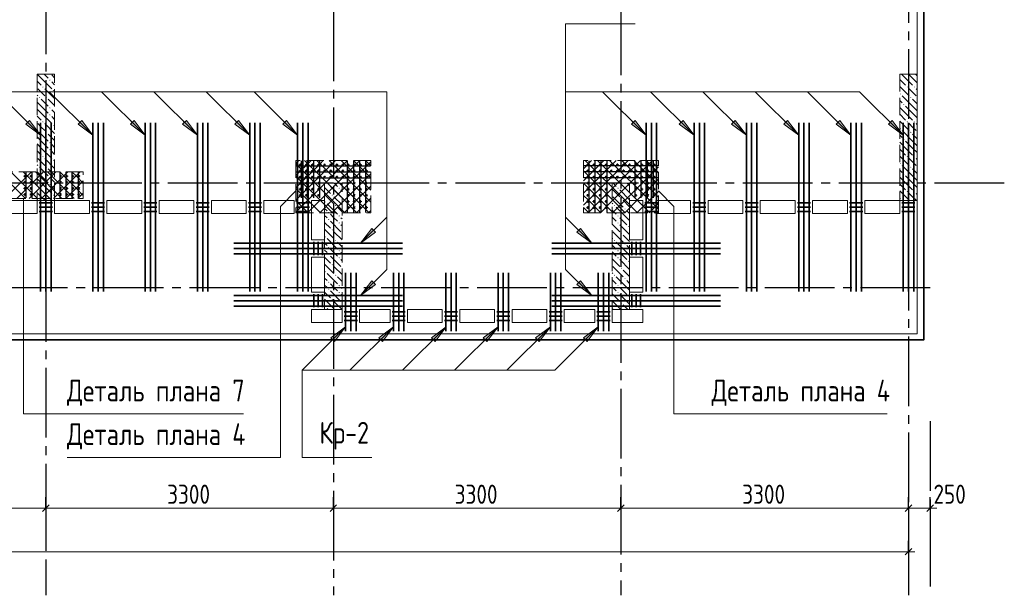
# Model space of a CAD drawing. Header units: millimetres. Extents: x 0 to 43617, y 0 to 59400.
# Tile 9 of 26: x 22774 to 34074, y 7100 to 13706. Entities that reach past the tile are written whole.
import ezdxf

# ---------------------------------------------------------------- set-up
doc = ezdxf.new("R2010")
doc.units = ezdxf.units.MM
doc.linetypes.add('______2', pattern=[270, 200, -70])
doc.linetypes.add('______5', pattern=[1100, 800, -100, 100, -100])
for name, color, linetype, lineweight, true_color in [('S1 Стержни арматуры фон', 7, '______2', 13, 0xa0a0a0), ('Вспомогательная арматура', 7, 'Continuous', 18, 0x656565), ('Поперечная арматура', 7, 'Continuous', 18, 0x5a2814), ('Поперечное армирование AW фон', 7, '______2', 13, 0xa0a0a0)]:
    doc.layers.add(name, color=color, linetype=linetype, lineweight=lineweight, true_color=true_color)
for name, color, linetype, lineweight in [('Standard', 7, 'Continuous', 25), ('ЖБ Перекрытие верхний уровень', 7, 'Continuous', 35), ('ЖБ Пилон', 7, 'Continuous', 35), ('Оси', 40, '______5', 18), ('Позиционная метка номер позиции', 7, 'Continuous', 13), ('Примечания', 7, 'Continuous', 25)]:
    doc.layers.add(name, color=color, linetype=linetype, lineweight=lineweight)
doc.styles.add('GOST 2.304-81', font='txt')

msp = doc.modelspace()

# ---------------------------------------------------------------- hatches: boundary and pattern name
at = {"layer": 'ЖБ Пилон', "linetype": 'Continuous', "lineweight": 18, "transparency": 33554687}
for points in [[(23114, 13013), (23121, 13020), (23127, 13013), (23121, 13007)], [(23034, 12933), (23041, 12940), (23047, 12933), (23041, 12927)], [(23154, 12893), (23161, 12900), (23167, 12893), (23161, 12887)], [(32954, 12933), (32961, 12940), (32967, 12933), (32961, 12927)], [(33034, 12933), (33041, 12940), (33047, 12933), (33041, 12927)], [(22994, 12813), (23001, 12820), (23007, 12813), (23001, 12807)], [(23074, 12813), (23081, 12820), (23087, 12813), (23081, 12807)], [(32874, 12853), (32881, 12860), (32887, 12853), (32881, 12847)], [(32994, 12813), (33001, 12820), (33007, 12813), (33001, 12807)], [(23114, 12693), (23121, 12700), (23127, 12693), (23121, 12687)], [(32914, 12733), (32921, 12740), (32927, 12733), (32921, 12727)], [(23114, 12613), (23121, 12620), (23127, 12613), (23121, 12607)], [(23034, 12533), (23041, 12540), (23047, 12533), (23041, 12527)], [(23154, 12493), (23161, 12500), (23167, 12493), (23161, 12487)], [(32874, 12453), (32881, 12460), (32887, 12453), (32881, 12447)], [(32954, 12533), (32961, 12540), (32967, 12533), (32961, 12527)], [(33034, 12533), (33041, 12540), (33047, 12533), (33041, 12527)], [(22994, 12413), (23001, 12420), (23007, 12413), (23001, 12407)], [(23074, 12413), (23081, 12420), (23087, 12413), (23081, 12407)], [(32914, 12333), (32921, 12340), (32927, 12333), (32921, 12327)], [(32994, 12413), (33001, 12420), (33007, 12413), (33001, 12407)], [(23114, 12293), (23121, 12300), (23127, 12293), (23121, 12287)], [(23114, 12213), (23121, 12220), (23127, 12213), (23121, 12207)], [(23034, 12133), (23041, 12140), (23047, 12133), (23041, 12127)], [(23154, 12093), (23161, 12100), (23167, 12093), (23161, 12087)], [(32954, 12133), (32961, 12140), (32967, 12133), (32961, 12127)], [(33034, 12133), (33041, 12140), (33047, 12133), (33041, 12127)], [(22994, 12013), (23001, 12020), (23007, 12013), (23001, 12007)], [(23074, 12013), (23081, 12020), (23087, 12013), (23081, 12007)], [(32874, 12053), (32881, 12060), (32887, 12053), (32881, 12047)], [(32994, 12013), (33001, 12020), (33007, 12013), (33001, 12007)], [(23114, 11893), (23121, 11900), (23127, 11893), (23121, 11887)], [(32914, 11933), (32921, 11940), (32927, 11933), (32921, 11927)], [(23114, 11813), (23121, 11820), (23127, 11813), (23121, 11807)], [(26314, 11813), (26321, 11820), (26327, 11813), (26321, 11807)], [(26434, 11773), (26441, 11780), (26447, 11773), (26441, 11767)], [(29634, 11773), (29641, 11780), (29647, 11773), (29641, 11767)], [(23034, 11733), (23041, 11740), (23047, 11733), (23041, 11727)], [(23154, 11693), (23161, 11700), (23167, 11693), (23161, 11687)], [(26354, 11693), (26361, 11700), (26367, 11693), (26361, 11687)], [(29674, 11653), (29681, 11660), (29687, 11653), (29681, 11647)], [(29754, 11733), (29761, 11740), (29767, 11733), (29761, 11727)], [(32874, 11653), (32881, 11660), (32887, 11653), (32881, 11647)], [(32954, 11733), (32961, 11740), (32967, 11733), (32961, 11727)], [(33034, 11733), (33041, 11740), (33047, 11733), (33041, 11727)], [(26274, 11613), (26281, 11620), (26287, 11613), (26281, 11607)], [(26394, 11573), (26401, 11580), (26407, 11573), (26401, 11567)], [(29594, 11573), (29601, 11580), (29607, 11573), (29601, 11567)], [(29714, 11533), (29721, 11540), (29727, 11533), (29721, 11527)], [(26314, 11493), (26321, 11500), (26327, 11493), (26321, 11487)], [(26314, 11413), (26321, 11420), (26327, 11413), (26321, 11407)], [(26434, 11453), (26441, 11460), (26447, 11453), (26441, 11447)], [(29634, 11453), (29641, 11460), (29647, 11453), (29641, 11447)], [(26434, 11373), (26441, 11380), (26447, 11373), (26441, 11367)], [(29634, 11373), (29641, 11380), (29647, 11373), (29641, 11367)], [(29754, 11333), (29761, 11340), (29767, 11333), (29761, 11327)], [(26274, 11213), (26281, 11220), (26287, 11213), (26281, 11207)], [(26354, 11293), (26361, 11300), (26367, 11293), (26361, 11287)], [(29674, 11253), (29681, 11260), (29687, 11253), (29681, 11247)], [(26314, 11093), (26321, 11100), (26327, 11093), (26321, 11087)], [(26394, 11173), (26401, 11180), (26407, 11173), (26401, 11167)], [(29594, 11173), (29601, 11180), (29607, 11173), (29601, 11167)], [(29714, 11133), (29721, 11140), (29727, 11133), (29721, 11127)], [(26314, 11013), (26321, 11020), (26327, 11013), (26321, 11007)], [(26434, 11053), (26441, 11060), (26447, 11053), (26441, 11047)], [(26434, 10973), (26441, 10980), (26447, 10973), (26441, 10967)], [(29634, 11053), (29641, 11060), (29647, 11053), (29641, 11047)], [(29634, 10973), (29641, 10980), (29647, 10973), (29641, 10967)], [(26354, 10893), (26361, 10900), (26367, 10893), (26361, 10887)], [(29674, 10853), (29681, 10860), (29687, 10853), (29681, 10847)], [(29754, 10933), (29761, 10940), (29767, 10933), (29761, 10927)], [(26274, 10813), (26281, 10820), (26287, 10813), (26281, 10807)], [(26394, 10773), (26401, 10780), (26407, 10773), (26401, 10767)], [(29594, 10773), (29601, 10780), (29607, 10773), (29601, 10767)], [(29714, 10733), (29721, 10740), (29727, 10733), (29721, 10727)], [(26314, 10693), (26321, 10700), (26327, 10693), (26321, 10687)], [(26434, 10653), (26441, 10660), (26447, 10653), (26441, 10647)], [(29634, 10653), (29641, 10660), (29647, 10653), (29641, 10647)], [(26314, 10613), (26321, 10620), (26327, 10613), (26321, 10607)], [(26434, 10573), (26441, 10580), (26447, 10573), (26441, 10567)], [(29634, 10573), (29641, 10580), (29647, 10573), (29641, 10567)], [(29754, 10533), (29761, 10540), (29767, 10533), (29761, 10527)], [(26274, 10413), (26281, 10420), (26287, 10413), (26281, 10407)], [(26354, 10493), (26361, 10500), (26367, 10493), (26361, 10487)], [(29674, 10453), (29681, 10460), (29687, 10453), (29681, 10447)]]:
    msp.add_hatch(color=7, dxfattribs=at).paths.add_polyline_path(points, flags=16)
at = {"layer": 'Позиционная метка номер позиции', "linetype": 'Continuous', "lineweight": 13, "transparency": 33554687}
for points in [[(22887, 12549), (23014, 12379), (22844, 12506)], [(23487, 12549), (23614, 12379), (23444, 12506)], [(24087, 12549), (24214, 12379), (24044, 12506)], [(24687, 12549), (24814, 12379), (24644, 12506)], [(25287, 12549), (25414, 12379), (25244, 12506)], [(25837, 12549), (25964, 12379), (25794, 12506)], [(25837, 12549), (25964, 12379), (25794, 12506)], [(29837, 12549), (29964, 12379), (29794, 12506)], [(30387, 12549), (30514, 12379), (30344, 12506)], [(30987, 12549), (31114, 12379), (30944, 12506)], [(31587, 12549), (31714, 12379), (31544, 12506)], [(32187, 12549), (32314, 12379), (32144, 12506)], [(32787, 12549), (32914, 12379), (32744, 12506)], [(26857, 11267), (26687, 11140), (26814, 11310)], [(29212, 11310), (29339, 11140), (29169, 11267)], [(26857, 10667), (26687, 10540), (26814, 10710)], [(26857, 10667), (26687, 10540), (26814, 10710)], [(29212, 10710), (29339, 10540), (29169, 10667)], [(26344, 10055), (26514, 10182), (26387, 10012)], [(26894, 10055), (27064, 10182), (26937, 10012)], [(27499, 10055), (27669, 10182), (27542, 10012)], [(28094, 10055), (28264, 10182), (28137, 10012)], [(28694, 10055), (28864, 10182), (28737, 10012)], [(29244, 10055), (29414, 10182), (29287, 10012)], [(29244, 10055), (29414, 10182), (29287, 10012)]]:
    msp.add_hatch(color=7, dxfattribs=at).paths.add_polyline_path(points, flags=16)

# ---------------------------------------------------------------- linework, layer by layer
at = {"layer": 'S1 Стержни арматуры фон', "color": 7, "linetype": 'Continuous', "lineweight": 35, "transparency": 33554687}
for p, q in [((23014, 12524), (23014, 10586)), ((23014, 12524), (23014, 10586)), ((23074, 12524), (23074, 10586)), ((23074, 12524), (23074, 10586)), ((23134, 12524), (23134, 10586)), ((23134, 12524), (23134, 10586)), ((23614, 12524), (23614, 10586)), ((23614, 12524), (23614, 10586)), ((23674, 12524), (23674, 10586)), ((23674, 12524), (23674, 10586)), ((23734, 12524), (23734, 10586)), ((23734, 12524), (23734, 10586)), ((24214, 12524), (24214, 10586)), ((24214, 12524), (24214, 10586)), ((24274, 12524), (24274, 10586)), ((24274, 12524), (24274, 10586)), ((24334, 12524), (24334, 10586)), ((24334, 12524), (24334, 10586)), ((24814, 12524), (24814, 10586)), ((24814, 12524), (24814, 10586)), ((24874, 12524), (24874, 10586)), ((24874, 12524), (24874, 10586)), ((24934, 12524), (24934, 10586)), ((24934, 12524), (24934, 10586)), ((25414, 12524), (25414, 10586)), ((25414, 12524), (25414, 10586)), ((25474, 12524), (25474, 10586)), ((25474, 12524), (25474, 10586)), ((25534, 12524), (25534, 10586)), ((25534, 12524), (25534, 10586)), ((25964, 12524), (25964, 10586)), ((25964, 12524), (25964, 10586)), ((26024, 12524), (26024, 10586)), ((26024, 12524), (26024, 10586)), ((26084, 12524), (26084, 10586)), ((26084, 12524), (26084, 10586)), ((29964, 12524), (29964, 10586)), ((29964, 12524), (29964, 10586)), ((30024, 12524), (30024, 10586)), ((30024, 12524), (30024, 10586)), ((30084, 12524), (30084, 10586)), ((30084, 12524), (30084, 10586)), ((30514, 12524), (30514, 10586)), ((30514, 12524), (30514, 10586)), ((30574, 12524), (30574, 10586)), ((30574, 12524), (30574, 10586)), ((30634, 12524), (30634, 10586)), ((30634, 12524), (30634, 10586)), ((31114, 12524), (31114, 10586)), ((31114, 12524), (31114, 10586)), ((31174, 12524), (31174, 10586)), ((31174, 12524), (31174, 10586)), ((31234, 12524), (31234, 10586)), ((31234, 12524), (31234, 10586)), ((31714, 12524), (31714, 10586)), ((31714, 12524), (31714, 10586)), ((31774, 12524), (31774, 10586)), ((31774, 12524), (31774, 10586)), ((31834, 12524), (31834, 10586)), ((31834, 12524), (31834, 10586)), ((32314, 12524), (32314, 10586)), ((32314, 12524), (32314, 10586)), ((32374, 12524), (32374, 10586)), ((32374, 12524), (32374, 10586)), ((32434, 12524), (32434, 10586)), ((32434, 12524), (32434, 10586)), ((32914, 12524), (32914, 10586)), ((32914, 12524), (32914, 10586)), ((32974, 12524), (32974, 10586)), ((32974, 12524), (32974, 10586)), ((33034, 12524), (33034, 10586)), ((33034, 12524), (33034, 10586)), ((25230, 11140), (27168, 11140)), ((25230, 11140), (27168, 11140)), ((25230, 11080), (27168, 11080)), ((25230, 11080), (27168, 11080)), ((28880, 11140), (30818, 11140)), ((28880, 11140), (30818, 11140)), ((28880, 11080), (30818, 11080)), ((28880, 11080), (30818, 11080)), ((25230, 11020), (27168, 11020)), ((25230, 11020), (27168, 11020)), ((28880, 11020), (30818, 11020)), ((28880, 11020), (30818, 11020)), ((26514, 10130), (26514, 10802)), ((26574, 10130), (26574, 10802)), ((26634, 10130), (26634, 10802)), ((27064, 10130), (27064, 10802)), ((27124, 10130), (27124, 10802)), ((27184, 10130), (27184, 10802)), ((27664, 10130), (27664, 10802)), ((27724, 10130), (27724, 10802)), ((27784, 10130), (27784, 10802)), ((28264, 10130), (28264, 10802)), ((28324, 10130), (28324, 10802)), ((28384, 10130), (28384, 10802)), ((28864, 10130), (28864, 10802)), ((28924, 10130), (28924, 10802)), ((28984, 10130), (28984, 10802)), ((29414, 10130), (29414, 10802)), ((29474, 10130), (29474, 10802)), ((29534, 10130), (29534, 10802)), ((25230, 10540), (27168, 10540)), ((25230, 10540), (27168, 10540)), ((28880, 10540), (30818, 10540)), ((28880, 10540), (30818, 10540)), ((25230, 10480), (27168, 10480)), ((25230, 10480), (27168, 10480)), ((25230, 10420), (27168, 10420)), ((25230, 10420), (27168, 10420)), ((28880, 10480), (30818, 10480)), ((28880, 10480), (30818, 10480)), ((28880, 10420), (30818, 10420)), ((28880, 10420), (30818, 10420))]:
    msp.add_line(p, q, dxfattribs=at)
at = {"layer": 'Standard', "color": 7, "linetype": 'Continuous', "lineweight": 25, "transparency": 33554687}
for p, q in [((23036, 8063), (23111, 8138)), ((26336, 8063), (26411, 8138)), ((29636, 8063), (29711, 8138)), ((32936, 8063), (33011, 8138)), ((33186, 8063), (33261, 8138)), ((33011, 7638), (32936, 7563))]:
    msp.add_line(p, q, dxfattribs=at)
at = {"layer": 'Standard', "color": 251, "linetype": 'Continuous', "lineweight": -3, "true_color": 0x656565, "transparency": 33554687}
for p, q in [((23074, 8100), (23074, 8225)), ((26374, 8100), (26374, 8225)), ((29674, 8100), (29674, 8225)), ((32974, 8100), (32974, 8225)), ((33224, 8100), (33224, 8225)), ((23074, 8100), (23074, 7975)), ((23074, 8100), (23074, 7648)), ((26374, 8100), (26374, 7975)), ((26374, 8100), (26374, 7648)), ((29674, 8100), (29674, 7975)), ((29674, 8100), (29674, 7648)), ((32974, 8100), (32974, 7975)), ((32974, 8100), (32974, 7648)), ((33224, 8100), (33224, 7975)), ((33224, 8100), (33224, 7648)), ((32974, 7600), (32974, 7725)), ((32974, 7600), (32974, 7475)), ((32974, 7600), (32974, 7600))]:
    msp.add_line(p, q, dxfattribs=at)
at = {"layer": 'Standard', "color": 7, "linetype": 'Continuous', "lineweight": 13, "transparency": 33554687}
for p, q in [((21824, 8100), (23074, 8100)), ((23074, 8100), (26374, 8100)), ((26374, 8100), (29674, 8100)), ((29674, 8100), (32974, 8100)), ((32974, 8100), (33224, 8100)), ((33224, 8100), (33299, 8100)), ((32974, 7600), (7924, 7600)), ((32974, 7600), (33049, 7600))]:
    msp.add_line(p, q, dxfattribs=at)
at = {"layer": 'Standard', "color": 254, "linetype": 'Continuous', "lineweight": 35, "true_color": 0xc4c4ff, "transparency": 33554687}
msp.add_lwpolyline([(7324, 10030), (33149, 10030), (33149, 57295), (7324, 57295), (7324, 10030)], dxfattribs=at)
at = {"layer": 'Вспомогательная арматура', "color": 7, "linetype": 'Continuous', "lineweight": 25, "transparency": 33554687}
for p, q in [((25949, 12030), (26799, 12030)), ((26004, 12085), (26004, 11660)), ((26074, 12085), (26074, 11660)), ((26144, 12085), (26144, 11660)), ((26214, 12085), (26214, 11660)), ((26534, 12085), (26534, 11495)), ((26604, 12085), (26604, 11495)), ((26674, 12085), (26674, 11495)), ((26744, 12085), (26744, 11495)), ((30099, 12030), (29249, 12030)), ((29304, 12085), (29304, 11495)), ((29374, 12085), (29374, 11495)), ((29444, 12085), (29444, 11495)), ((29514, 12085), (29514, 11495)), ((29834, 12085), (29834, 11660)), ((29904, 12085), (29904, 11660)), ((29974, 12085), (29974, 11660)), ((30044, 12085), (30044, 11660)), ((22844, 11955), (22844, 11660)), ((22914, 11955), (22914, 11660)), ((23234, 11955), (23234, 11660)), ((23304, 11955), (23304, 11660)), ((23374, 11955), (23374, 11660)), ((23444, 11955), (23444, 11660)), ((25949, 11960), (26799, 11960)), ((25949, 11890), (26799, 11890)), ((30099, 11960), (29249, 11960)), ((30099, 11890), (29249, 11890))]:
    msp.add_line(p, q, dxfattribs=at)
at = {"layer": 'ЖБ Перекрытие верхний уровень', "color": 7, "linetype": 'Continuous', "lineweight": 18, "transparency": 33554687}
for p, q in [((33074, 10100), (33074, 25060)), ((22624, 11630), (22974, 11630)), ((22974, 11630), (22974, 11480)), ((23174, 11630), (23574, 11630)), ((23174, 11480), (23174, 11630)), ((23574, 11630), (23574, 11480)), ((23774, 11480), (23774, 11630)), ((23774, 11630), (24174, 11630)), ((24174, 11630), (24174, 11480)), ((24374, 11630), (24774, 11630)), ((24374, 11480), (24374, 11630)), ((24774, 11630), (24774, 11480)), ((24974, 11480), (24974, 11630)), ((24974, 11630), (25374, 11630)), ((25374, 11630), (25374, 11480)), ((25574, 11630), (25924, 11630)), ((25574, 11480), (25574, 11630)), ((25924, 11630), (25924, 11480)), ((26124, 11180), (26124, 11630)), ((26124, 11630), (26274, 11630)), ((26274, 11630), (26274, 11180)), ((29774, 11180), (29774, 11630)), ((29774, 11630), (29924, 11630)), ((29924, 11630), (29924, 11180)), ((30074, 11630), (30474, 11630)), ((30074, 11480), (30074, 11630)), ((30474, 11630), (30474, 11480)), ((30674, 11630), (31074, 11630)), ((30674, 11480), (30674, 11630)), ((31074, 11630), (31074, 11480)), ((31274, 11630), (31674, 11630)), ((31274, 11480), (31274, 11630)), ((31674, 11630), (31674, 11480)), ((31874, 11630), (32274, 11630)), ((31874, 11480), (31874, 11630)), ((32274, 11630), (32274, 11480)), ((32474, 11630), (32874, 11630)), ((32474, 11480), (32474, 11630)), ((32874, 11630), (32874, 11480)), ((22974, 11480), (22624, 11480)), ((23574, 11480), (23174, 11480)), ((24174, 11480), (23774, 11480)), ((24774, 11480), (24374, 11480)), ((25374, 11480), (24974, 11480)), ((25924, 11480), (25574, 11480)), ((30474, 11480), (30074, 11480)), ((31074, 11480), (30674, 11480)), ((31674, 11480), (31274, 11480)), ((32274, 11480), (31874, 11480)), ((32874, 11480), (32474, 11480)), ((26274, 11180), (26124, 11180)), ((29924, 11180), (29774, 11180)), ((26124, 10980), (26274, 10980)), ((26124, 10580), (26124, 10980)), ((26274, 10980), (26274, 10580)), ((29774, 10980), (29924, 10980)), ((29774, 10580), (29774, 10980)), ((29924, 10980), (29924, 10580)), ((26274, 10580), (26124, 10580)), ((29924, 10580), (29774, 10580)), ((26124, 10230), (26124, 10380)), ((26124, 10380), (26474, 10380)), ((26474, 10380), (26474, 10230)), ((26674, 10380), (27024, 10380)), ((26674, 10230), (26674, 10380)), ((27024, 10380), (27024, 10230)), ((27224, 10230), (27224, 10380)), ((27224, 10380), (27624, 10380)), ((27624, 10380), (27624, 10230)), ((27824, 10380), (28224, 10380)), ((27824, 10230), (27824, 10380)), ((28224, 10380), (28224, 10230)), ((28424, 10230), (28424, 10380)), ((28424, 10380), (28824, 10380)), ((28824, 10380), (28824, 10230)), ((29024, 10230), (29024, 10380)), ((29024, 10380), (29374, 10380)), ((29374, 10380), (29374, 10230)), ((29574, 10230), (29574, 10380)), ((29574, 10380), (29924, 10380)), ((29924, 10380), (29924, 10230)), ((26474, 10230), (26124, 10230)), ((27024, 10230), (26674, 10230)), ((27624, 10230), (27224, 10230)), ((28224, 10230), (27824, 10230)), ((28824, 10230), (28424, 10230)), ((29374, 10230), (29024, 10230)), ((29924, 10230), (29574, 10230)), ((18094, 10100), (33074, 10100))]:
    msp.add_line(p, q, dxfattribs=at)
at = {"layer": 'ЖБ Пилон', "color": 253, "linetype": '______2', "lineweight": 13, "true_color": 0xa0a0a0, "transparency": 33554687}
for p, q in [((22974, 13080), (22974, 11630)), ((23174, 13080), (22974, 13080)), ((23174, 11630), (23174, 13080)), ((32874, 13080), (32874, 11630)), ((33074, 13080), (32874, 13080)), ((33074, 11630), (33074, 13080)), ((26274, 11830), (26274, 10380)), ((26474, 11830), (26274, 11830)), ((26474, 10380), (26474, 11830)), ((29574, 11830), (29574, 10380)), ((29774, 11830), (29574, 11830)), ((29774, 10380), (29774, 11830)), ((22974, 11630), (23174, 11630)), ((32874, 11630), (33074, 11630)), ((26274, 10380), (26474, 10380)), ((29574, 10380), (29774, 10380))]:
    msp.add_line(p, q, dxfattribs=at)
at = {"layer": 'ЖБ Пилон', "color": 9, "linetype": 'Continuous', "lineweight": 18, "true_color": 0xc7c7c7, "transparency": 33554687}
for p, q in [((22974, 13080), (23021, 13033)), ((22974, 13000), (23021, 12953)), ((23021, 13033), (23141, 12913)), ((23054, 13080), (23101, 13033)), ((23174, 13040), (23141, 13073)), ((32874, 13020), (32941, 12953)), ((32941, 13033), (32894, 13080)), ((32941, 13033), (33021, 12953)), ((32974, 13080), (33021, 13033)), ((33021, 13033), (33074, 12980)), ((33054, 13080), (33074, 13060)), ((23021, 12873), (22981, 12913)), ((23061, 12913), (23174, 12800)), ((23141, 12993), (23174, 12960)), ((32874, 12940), (32981, 12833)), ((33021, 12873), (32981, 12913)), ((33061, 12913), (33074, 12900)), ((22974, 12840), (22981, 12833)), ((23061, 12833), (23021, 12873)), ((23021, 12793), (23101, 12713)), ((23101, 12793), (23174, 12720)), ((32874, 12780), (32901, 12753)), ((33021, 12713), (32901, 12833)), ((33061, 12833), (33021, 12873)), ((33021, 12793), (33074, 12740)), ((23021, 12713), (22974, 12760)), ((22974, 12680), (23021, 12633)), ((23021, 12713), (23101, 12633)), ((23174, 12640), (23141, 12673)), ((32941, 12633), (32874, 12700)), ((32941, 12713), (33021, 12633)), ((33021, 12713), (33074, 12660)), ((22974, 12600), (23021, 12553)), ((23021, 12633), (23141, 12513)), ((23141, 12593), (23174, 12560)), ((32874, 12620), (32941, 12553)), ((32941, 12633), (33021, 12553)), ((33021, 12633), (33074, 12580)), ((22974, 12440), (22981, 12433)), ((23021, 12473), (22981, 12513)), ((23061, 12433), (23021, 12473)), ((23061, 12513), (23174, 12400)), ((32874, 12540), (32981, 12433)), ((33021, 12313), (32901, 12433)), ((33021, 12473), (32981, 12513)), ((33061, 12433), (33021, 12473)), ((33061, 12513), (33074, 12500)), ((23021, 12313), (22974, 12360)), ((23021, 12393), (23101, 12313)), ((23101, 12393), (23174, 12320)), ((32874, 12380), (32901, 12353)), ((33021, 12393), (33074, 12340)), ((22974, 12280), (23021, 12233)), ((23021, 12313), (23101, 12233)), ((23021, 12233), (23141, 12113)), ((23174, 12240), (23141, 12273)), ((32941, 12233), (32874, 12300)), ((32874, 12220), (32941, 12153)), ((32941, 12313), (33021, 12233)), ((32941, 12233), (33021, 12153)), ((33021, 12313), (33074, 12260)), ((33021, 12233), (33074, 12180)), ((22974, 12200), (23021, 12153)), ((23021, 12073), (22981, 12113)), ((23061, 12113), (23174, 12000)), ((23141, 12193), (23174, 12160)), ((32874, 12140), (32981, 12033)), ((33021, 12073), (32981, 12113)), ((33061, 12113), (33074, 12100)), ((22974, 12040), (22981, 12033)), ((23061, 12033), (23021, 12073)), ((23021, 11993), (23101, 11913)), ((23101, 11993), (23174, 11920)), ((32874, 11980), (32901, 11953)), ((33021, 11913), (32901, 12033)), ((33061, 12033), (33021, 12073)), ((33021, 11993), (33074, 11940)), ((23021, 11913), (22974, 11960)), ((22974, 11880), (23021, 11833)), ((23021, 11913), (23101, 11833)), ((23174, 11840), (23141, 11873)), ((32941, 11833), (32874, 11900)), ((32941, 11913), (33021, 11833)), ((33021, 11913), (33074, 11860)), ((22974, 11800), (23021, 11753)), ((23021, 11833), (23141, 11713)), ((23141, 11793), (23174, 11760)), ((26274, 11780), (26341, 11713)), ((26341, 11793), (26461, 11673)), ((26421, 11793), (26384, 11830)), ((26461, 11753), (26474, 11740)), ((26464, 11830), (26474, 11820)), ((29574, 11760), (29661, 11673)), ((29621, 11793), (29584, 11830)), ((29661, 11753), (29774, 11640)), ((29664, 11830), (29741, 11753)), ((29744, 11830), (29774, 11800)), ((32874, 11820), (32941, 11753)), ((32941, 11833), (33021, 11753)), ((33021, 11833), (33074, 11780)), ((22974, 11640), (22981, 11633)), ((23021, 11673), (22981, 11713)), ((23061, 11633), (23021, 11673)), ((23061, 11713), (23144, 11630)), ((26274, 11700), (26381, 11593)), ((26381, 11673), (26474, 11580)), ((29581, 11673), (29701, 11553)), ((32874, 11740), (32981, 11633)), ((33021, 11673), (32981, 11713)), ((33061, 11633), (33021, 11673)), ((33061, 11713), (33074, 11700)), ((26274, 11540), (26301, 11513)), ((26301, 11593), (26421, 11473)), ((26474, 11500), (26421, 11553)), ((29574, 11600), (29581, 11593)), ((29741, 11433), (29621, 11553)), ((29774, 11560), (29701, 11633)), ((32904, 11630), (32901, 11633)), ((26274, 11460), (26301, 11433)), ((26381, 11433), (26341, 11473)), ((26421, 11393), (26381, 11433)), ((26461, 11433), (26474, 11420)), ((29574, 11520), (29621, 11473)), ((29581, 11433), (29574, 11440)), ((29621, 11393), (29581, 11433)), ((29661, 11433), (29741, 11353)), ((29741, 11513), (29774, 11480)), ((29741, 11433), (29774, 11400)), ((26274, 11380), (26341, 11313)), ((26274, 11300), (26381, 11193)), ((26341, 11393), (26461, 11273)), ((26461, 11353), (26474, 11340)), ((29574, 11360), (29661, 11273)), ((29661, 11353), (29774, 11240)), ((26301, 11193), (26421, 11073)), ((26381, 11273), (26474, 11180)), ((29574, 11200), (29581, 11193)), ((29581, 11273), (29701, 11153)), ((29774, 11160), (29701, 11233)), ((26274, 11140), (26301, 11113)), ((26474, 11100), (26421, 11153)), ((29574, 11120), (29621, 11073)), ((29741, 11033), (29621, 11153)), ((29741, 11113), (29774, 11080)), ((26274, 11060), (26301, 11033)), ((26274, 10980), (26341, 10913)), ((26381, 11033), (26341, 11073)), ((26341, 10993), (26461, 10873)), ((26421, 10993), (26381, 11033)), ((26461, 11033), (26474, 11020)), ((29581, 11033), (29574, 11040)), ((29621, 10993), (29581, 11033)), ((29661, 11033), (29741, 10953)), ((29741, 11033), (29774, 11000)), ((26274, 10900), (26381, 10793)), ((26381, 10873), (26474, 10780)), ((26461, 10953), (26474, 10940)), ((29574, 10960), (29661, 10873)), ((29581, 10873), (29701, 10753)), ((29661, 10953), (29774, 10840)), ((26274, 10740), (26301, 10713)), ((26301, 10793), (26421, 10673)), ((26474, 10700), (26421, 10753)), ((29574, 10800), (29581, 10793)), ((29741, 10633), (29621, 10753)), ((29774, 10760), (29701, 10833)), ((26274, 10660), (26301, 10633)), ((26381, 10633), (26341, 10673)), ((26421, 10593), (26381, 10633)), ((26461, 10633), (26474, 10620)), ((29574, 10720), (29621, 10673)), ((29581, 10633), (29574, 10640)), ((29621, 10593), (29581, 10633)), ((29661, 10633), (29741, 10553)), ((29741, 10713), (29774, 10680)), ((29741, 10633), (29774, 10600)), ((26274, 10580), (26341, 10513)), ((26341, 10593), (26461, 10473)), ((26461, 10553), (26474, 10540)), ((29574, 10560), (29661, 10473)), ((29661, 10553), (29774, 10440)), ((26274, 10500), (26381, 10393)), ((26381, 10473), (26474, 10380)), ((29574, 10400), (29581, 10393)), ((29581, 10473), (29674, 10380)), ((29754, 10380), (29701, 10433)), ((26301, 10393), (26314, 10380))]:
    msp.add_line(p, q, dxfattribs=at)
at = {"layer": 'Оси', "color": 8, "linetype": '______5', "lineweight": -3, "transparency": 33554687}
for p, q in [((29674, 25969), (29674, 7100)), ((32974, 25469), (32974, 7100)), ((26374, 24800), (26374, 7100)), ((23074, 22910), (23074, 7100)), ((34074, 11830), (4600, 11830)), ((33224, 10630), (4600, 10630)), ((33224, 9100), (33224, 7100))]:
    msp.add_line(p, q, dxfattribs=at)
at = {"layer": 'Позиционная метка номер позиции', "color": 7, "linetype": 'Continuous', "lineweight": 13, "transparency": 33554687}
for p, q in [((23014, 12379), (22514, 12879)), ((23614, 12379), (23114, 12879)), ((24214, 12379), (23714, 12879)), ((24814, 12379), (24314, 12879)), ((25414, 12379), (24914, 12879)), ((25964, 12379), (25464, 12879)), ((29964, 12379), (29464, 12879)), ((30514, 12379), (30014, 12879)), ((31114, 12379), (30614, 12879)), ((31714, 12379), (31214, 12879)), ((32314, 12379), (31814, 12879)), ((22844, 12506), (22887, 12549)), ((22887, 12549), (23014, 12379)), ((23444, 12506), (23487, 12549)), ((23487, 12549), (23614, 12379)), ((24044, 12506), (24087, 12549)), ((24087, 12549), (24214, 12379)), ((24644, 12506), (24687, 12549)), ((24687, 12549), (24814, 12379)), ((25244, 12506), (25287, 12549)), ((25287, 12549), (25414, 12379)), ((25794, 12506), (25837, 12549)), ((25794, 12506), (25837, 12549)), ((25837, 12549), (25964, 12379)), ((25837, 12549), (25964, 12379)), ((29794, 12506), (29837, 12549)), ((29837, 12549), (29964, 12379)), ((30344, 12506), (30387, 12549)), ((30387, 12549), (30514, 12379)), ((30944, 12506), (30987, 12549)), ((30987, 12549), (31114, 12379)), ((31544, 12506), (31587, 12549)), ((31587, 12549), (31714, 12379)), ((32144, 12506), (32187, 12549)), ((32187, 12549), (32314, 12379)), ((32744, 12506), (32787, 12549)), ((32787, 12549), (32914, 12379)), ((23014, 12379), (22844, 12506)), ((22866, 12527), (22855, 12538)), ((23614, 12379), (23444, 12506)), ((23466, 12527), (23455, 12538)), ((24214, 12379), (24044, 12506)), ((24066, 12527), (24055, 12538)), ((24814, 12379), (24644, 12506)), ((24666, 12527), (24655, 12538)), ((25414, 12379), (25244, 12506)), ((25266, 12527), (25255, 12538)), ((25964, 12379), (25794, 12506)), ((25964, 12379), (25794, 12506)), ((25816, 12527), (25805, 12538)), ((25816, 12527), (25805, 12538)), ((29964, 12379), (29794, 12506)), ((29816, 12527), (29805, 12538)), ((30514, 12379), (30344, 12506)), ((30366, 12527), (30355, 12538)), ((31114, 12379), (30944, 12506)), ((30966, 12527), (30955, 12538)), ((31714, 12379), (31544, 12506)), ((31566, 12527), (31555, 12538)), ((32314, 12379), (32144, 12506)), ((32166, 12527), (32155, 12538)), ((32914, 12379), (32744, 12506)), ((32766, 12527), (32755, 12538)), ((23014, 12379), (23014, 12379)), ((23014, 12379), (23014, 12379)), ((23014, 12379), (23014, 12379)), ((23614, 12379), (23614, 12379)), ((23614, 12379), (23614, 12379)), ((23614, 12379), (23614, 12379)), ((24214, 12379), (24214, 12379)), ((24214, 12379), (24214, 12379)), ((24214, 12379), (24214, 12379)), ((24814, 12379), (24814, 12379)), ((24814, 12379), (24814, 12379)), ((24814, 12379), (24814, 12379)), ((25414, 12379), (25414, 12379)), ((25414, 12379), (25414, 12379)), ((25414, 12379), (25414, 12379)), ((25964, 12379), (25964, 12379)), ((25964, 12379), (25964, 12379)), ((25964, 12379), (25964, 12379)), ((25964, 12379), (25964, 12379)), ((25964, 12379), (25964, 12379)), ((25964, 12379), (25964, 12379)), ((29964, 12379), (29964, 12379)), ((29964, 12379), (29964, 12379)), ((29964, 12379), (29964, 12379)), ((30514, 12379), (30514, 12379)), ((30514, 12379), (30514, 12379)), ((30514, 12379), (30514, 12379)), ((31114, 12379), (31114, 12379)), ((31114, 12379), (31114, 12379)), ((31114, 12379), (31114, 12379)), ((31714, 12379), (31714, 12379)), ((31714, 12379), (31714, 12379)), ((31714, 12379), (31714, 12379)), ((32314, 12379), (32314, 12379)), ((32314, 12379), (32314, 12379)), ((32314, 12379), (32314, 12379)), ((32914, 12379), (32914, 12379)), ((32914, 12379), (32914, 12379)), ((32914, 12379), (32914, 12379)), ((26687, 11140), (26987, 11440)), ((29339, 11140), (29039, 11440)), ((26687, 11140), (26814, 11310)), ((26814, 11310), (26857, 11267)), ((29169, 11267), (29212, 11310)), ((29212, 11310), (29339, 11140)), ((26857, 11267), (26687, 11140)), ((26836, 11289), (26846, 11299)), ((29339, 11140), (29169, 11267)), ((29190, 11289), (29180, 11299)), ((26687, 11140), (26687, 11140)), ((26687, 11140), (26687, 11140)), ((26687, 11140), (26687, 11140)), ((29339, 11140), (29339, 11140)), ((29339, 11140), (29339, 11140)), ((29339, 11140), (29339, 11140)), ((26687, 10540), (26987, 10840)), ((26687, 10540), (26814, 10710)), ((26687, 10540), (26814, 10710)), ((26857, 10667), (26687, 10540)), ((26857, 10667), (26687, 10540)), ((26814, 10710), (26857, 10667)), ((26814, 10710), (26857, 10667)), ((26836, 10689), (26846, 10699)), ((26836, 10689), (26846, 10699)), ((29169, 10667), (29212, 10710)), ((29339, 10540), (29169, 10667)), ((29190, 10689), (29180, 10699)), ((29212, 10710), (29339, 10540)), ((26687, 10540), (26687, 10540)), ((26687, 10540), (26687, 10540)), ((26687, 10540), (26687, 10540)), ((26687, 10540), (26687, 10540)), ((26687, 10540), (26687, 10540)), ((26687, 10540), (26687, 10540)), ((29339, 10540), (29339, 10540)), ((29339, 10540), (29339, 10540)), ((29339, 10540), (29339, 10540)), ((26514, 10182), (26014, 9682)), ((26344, 10055), (26514, 10182)), ((26514, 10182), (26387, 10012)), ((26514, 10182), (26514, 10182)), ((26514, 10182), (26514, 10182)), ((26514, 10182), (26514, 10182)), ((27064, 10182), (26564, 9682)), ((26894, 10055), (27064, 10182)), ((27064, 10182), (26937, 10012)), ((27064, 10182), (27064, 10182)), ((27064, 10182), (27064, 10182)), ((27064, 10182), (27064, 10182)), ((27669, 10182), (27169, 9682)), ((27499, 10055), (27669, 10182)), ((27669, 10182), (27542, 10012)), ((27669, 10182), (27669, 10182)), ((27669, 10182), (27669, 10182)), ((27669, 10182), (27669, 10182)), ((28264, 10182), (27764, 9682)), ((28094, 10055), (28264, 10182)), ((28264, 10182), (28137, 10012)), ((28264, 10182), (28264, 10182)), ((28264, 10182), (28264, 10182)), ((28264, 10182), (28264, 10182)), ((28864, 10182), (28364, 9682)), ((28694, 10055), (28864, 10182)), ((28864, 10182), (28737, 10012)), ((28864, 10182), (28864, 10182)), ((28864, 10182), (28864, 10182)), ((28864, 10182), (28864, 10182)), ((29414, 10182), (28914, 9682)), ((29244, 10055), (29414, 10182)), ((29244, 10055), (29414, 10182)), ((29414, 10182), (29287, 10012)), ((29414, 10182), (29287, 10012)), ((29414, 10182), (29414, 10182)), ((29414, 10182), (29414, 10182)), ((29414, 10182), (29414, 10182)), ((29414, 10182), (29414, 10182)), ((29414, 10182), (29414, 10182)), ((29414, 10182), (29414, 10182)), ((26387, 10012), (26344, 10055)), ((26366, 10033), (26355, 10023)), ((26937, 10012), (26894, 10055)), ((26916, 10033), (26905, 10023)), ((27542, 10012), (27499, 10055)), ((27521, 10033), (27510, 10023)), ((28137, 10012), (28094, 10055)), ((28116, 10033), (28105, 10023)), ((28737, 10012), (28694, 10055)), ((28716, 10033), (28705, 10023)), ((29287, 10012), (29244, 10055)), ((29287, 10012), (29244, 10055)), ((29266, 10033), (29255, 10023)), ((29266, 10033), (29255, 10023))]:
    msp.add_line(p, q, dxfattribs=at)
for points in [[(25964, 12379), (25464, 12879), (19379, 12879), (19379, 13660), (20179, 13660)], [(26687, 10540), (26987, 10840), (26987, 12879), (19379, 12879), (19379, 13660), (20179, 13660)], [(29339, 10540), (29039, 10840), (29039, 13660), (29839, 13660)], [(32914, 12379), (32414, 12879), (29039, 12879), (29039, 13660), (29839, 13660)], [(29414, 10182), (28914, 9682), (26014, 9682), (26014, 8682), (26814, 8682)]]:
    msp.add_lwpolyline(points, dxfattribs=at)
at = {"layer": 'Поперечная арматура', "color": 7, "linetype": 'Continuous', "lineweight": 50, "transparency": 33554687}
for centre in [(25994, 12040), (26064, 12040), (26134, 12040), (26204, 12040), (26274, 12040), (26344, 12040), (26414, 12040), (26484, 12040), (26544, 12040), (26614, 12040), (26684, 12040), (26754, 12040), (29294, 12040), (29364, 12040), (29434, 12040), (29504, 12040), (29564, 12040), (29634, 12040), (29704, 12040), (29774, 12040), (29844, 12040), (29914, 12040), (29984, 12040), (30054, 12040), (22834, 11910), (22904, 11910), (23244, 11910), (23314, 11910), (23384, 11910), (23454, 11910), (25994, 11970), (25994, 11900), (26064, 11970), (26064, 11900), (26134, 11970), (26134, 11900), (26204, 11970), (26204, 11900), (26274, 11970), (26274, 11900), (26344, 11970), (26344, 11900), (26414, 11970), (26414, 11900), (26484, 11970), (26484, 11900), (26544, 11970), (26544, 11900), (26614, 11970), (26614, 11900), (26684, 11970), (26684, 11900), (26754, 11970), (26754, 11900), (29294, 11970), (29294, 11900), (29364, 11970), (29364, 11900), (29434, 11970), (29434, 11900), (29504, 11970), (29504, 11900), (29564, 11970), (29564, 11900), (29634, 11970), (29634, 11900), (29704, 11970), (29704, 11900), (29774, 11970), (29774, 11900), (29844, 11970), (29844, 11900), (29914, 11970), (29914, 11900), (29984, 11970), (29984, 11900), (30054, 11970), (30054, 11900), (22834, 11840), (22834, 11770), (22904, 11840), (22904, 11770), (23244, 11840), (23244, 11770), (23314, 11840), (23314, 11770), (23384, 11840), (23384, 11770), (23454, 11840), (23454, 11770), (25994, 11830), (25994, 11760), (26064, 11830), (26064, 11760), (26134, 11830), (26134, 11760), (26204, 11830), (26204, 11760), (26544, 11830), (26544, 11760), (26614, 11830), (26614, 11760), (26684, 11830), (26684, 11760), (26754, 11830), (26754, 11760), (29294, 11830), (29294, 11760), (29364, 11830), (29364, 11760), (29434, 11830), (29434, 11760), (29504, 11830), (29504, 11760), (29844, 11830), (29844, 11760), (29914, 11830), (29914, 11760), (29984, 11830), (29984, 11760), (30054, 11830), (30054, 11760), (22834, 11700), (22904, 11700), (23244, 11700), (23314, 11700), (23384, 11700), (23454, 11700), (25994, 11690), (26064, 11690), (26134, 11690), (26204, 11690), (26544, 11690), (26614, 11690), (26684, 11690), (26754, 11690), (29294, 11690), (29364, 11690), (29434, 11690), (29504, 11690), (29844, 11690), (29914, 11690), (29984, 11690), (30054, 11690), (26544, 11620), (26544, 11550), (26614, 11620), (26614, 11550), (26684, 11620), (26684, 11550), (26754, 11620), (26754, 11550), (29294, 11620), (29294, 11550), (29364, 11620), (29364, 11550), (29434, 11620), (29434, 11550), (29504, 11620), (29504, 11550)]:
    msp.add_circle(centre, 5, dxfattribs=at)
at = {"layer": 'Поперечное армирование AW фон', "color": 7, "linetype": 'Continuous', "lineweight": 35, "transparency": 33554687}
for p, q in [((22999, 11605), (23149, 11605)), ((22999, 11555), (23149, 11555)), ((23599, 11605), (23749, 11605)), ((23599, 11555), (23749, 11555)), ((24199, 11605), (24349, 11605)), ((24199, 11555), (24349, 11555)), ((24799, 11605), (24949, 11605)), ((24799, 11555), (24949, 11555)), ((25399, 11605), (25549, 11605)), ((25399, 11555), (25549, 11555)), ((25949, 11605), (26099, 11605)), ((25949, 11555), (26099, 11555)), ((29949, 11605), (30099, 11605)), ((29949, 11555), (30099, 11555)), ((30499, 11605), (30649, 11605)), ((30499, 11555), (30649, 11555)), ((31099, 11605), (31249, 11605)), ((31099, 11555), (31249, 11555)), ((31699, 11605), (31849, 11605)), ((31699, 11555), (31849, 11555)), ((32299, 11605), (32449, 11605)), ((32299, 11555), (32449, 11555)), ((32899, 11605), (33049, 11605)), ((32899, 11555), (33049, 11555)), ((22999, 11505), (23149, 11505)), ((23599, 11505), (23749, 11505)), ((24199, 11505), (24349, 11505)), ((24799, 11505), (24949, 11505)), ((25399, 11505), (25549, 11505)), ((25949, 11505), (26099, 11505)), ((29949, 11505), (30099, 11505)), ((30499, 11505), (30649, 11505)), ((31099, 11505), (31249, 11505)), ((31699, 11505), (31849, 11505)), ((32299, 11505), (32449, 11505)), ((32899, 11505), (33049, 11505)), ((26149, 11155), (26149, 11005)), ((26199, 11155), (26199, 11005)), ((26249, 11155), (26249, 11005)), ((29799, 11155), (29799, 11005)), ((29849, 11155), (29849, 11005)), ((29899, 11155), (29899, 11005)), ((26149, 10555), (26149, 10405)), ((26199, 10555), (26199, 10405)), ((26249, 10555), (26249, 10405)), ((29799, 10555), (29799, 10405)), ((29849, 10555), (29849, 10405)), ((29899, 10555), (29899, 10405)), ((26649, 10355), (26499, 10355)), ((26649, 10305), (26499, 10305)), ((27199, 10355), (27049, 10355)), ((27199, 10305), (27049, 10305)), ((27799, 10355), (27649, 10355)), ((27799, 10305), (27649, 10305)), ((28399, 10355), (28249, 10355)), ((28399, 10305), (28249, 10305)), ((28999, 10355), (28849, 10355)), ((28999, 10305), (28849, 10305)), ((29549, 10355), (29399, 10355)), ((29549, 10305), (29399, 10305)), ((26649, 10255), (26499, 10255)), ((27199, 10255), (27049, 10255)), ((27799, 10255), (27649, 10255)), ((28399, 10255), (28249, 10255)), ((28999, 10255), (28849, 10255)), ((29549, 10255), (29399, 10255))]:
    msp.add_line(p, q, dxfattribs=at)
at = {"layer": 'Примечания', "color": 252, "linetype": 'Continuous', "lineweight": 13, "true_color": 0x8f8f8f, "transparency": 33554687}
for p, q in [((25944, 12056), (25978, 12090)), ((25944, 11916), (26118, 12090)), ((25944, 11776), (26221, 12053)), ((25944, 12050), (26221, 11773)), ((26044, 12090), (26221, 11913)), ((26184, 12090), (26221, 12053)), ((26221, 12053), (26258, 12090)), ((26221, 11913), (26398, 12090)), ((26221, 11773), (26538, 12090)), ((26221, 11633), (26678, 12090)), ((26221, 12053), (26641, 11633)), ((26324, 12090), (26781, 11633)), ((26361, 11633), (26804, 12076)), ((26464, 12090), (26804, 11750)), ((26604, 12090), (26804, 11890)), ((26744, 12090), (26804, 12030)), ((29244, 11996), (29338, 12090)), ((29244, 11856), (29478, 12090)), ((29244, 11716), (29618, 12090)), ((29264, 12090), (29721, 11633)), ((29301, 11633), (29758, 12090)), ((29404, 12090), (29861, 11633)), ((29441, 11633), (29898, 12090)), ((29544, 12090), (30001, 11633)), ((29581, 11633), (30038, 12090)), ((29684, 12090), (30104, 11670)), ((29721, 11633), (30104, 12016)), ((29824, 12090), (30104, 11810)), ((29964, 12090), (30104, 11950)), ((22644, 11696), (22908, 11960)), ((22674, 11960), (22979, 11655)), ((22743, 11655), (23048, 11960)), ((22814, 11960), (23119, 11655)), ((22883, 11655), (23188, 11960)), ((22954, 11960), (23259, 11655)), ((23023, 11655), (23328, 11960)), ((23094, 11960), (23399, 11655)), ((23163, 11655), (23421, 11913)), ((23234, 11960), (23421, 11773)), ((23374, 11960), (23421, 11913)), ((23421, 11913), (23468, 11960)), ((23421, 11913), (23504, 11830)), ((25944, 11636), (26221, 11913)), ((25944, 11910), (26221, 11633)), ((26221, 11913), (26501, 11633)), ((26501, 11633), (26804, 11936)), ((29244, 11970), (29581, 11633)), ((29861, 11633), (30104, 11876)), ((22644, 11850), (22839, 11655)), ((23303, 11655), (23421, 11773)), ((23421, 11773), (23504, 11856)), ((23421, 11773), (23504, 11690)), ((25944, 11770), (26081, 11633)), ((26081, 11633), (26221, 11773)), ((26221, 11773), (26361, 11633)), ((26641, 11633), (26804, 11796)), ((29244, 11830), (29441, 11633)), ((23443, 11655), (23504, 11716)), ((26781, 11633), (26804, 11656)), ((29244, 11690), (29301, 11633)), ((30001, 11633), (30104, 11736)), ((25944, 11496), (26081, 11633)), ((25944, 11630), (26084, 11490)), ((26078, 11490), (26221, 11633)), ((26081, 11633), (26221, 11493)), ((26221, 11493), (26361, 11633)), ((26221, 11633), (26364, 11490)), ((26358, 11490), (26501, 11633)), ((26361, 11633), (26504, 11490)), ((26498, 11490), (26641, 11633)), ((26501, 11633), (26644, 11490)), ((26638, 11490), (26781, 11633)), ((26641, 11633), (26784, 11490)), ((26781, 11633), (26804, 11610)), ((29244, 11576), (29301, 11633)), ((29244, 11550), (29304, 11490)), ((29298, 11490), (29441, 11633)), ((29301, 11633), (29444, 11490)), ((29438, 11490), (29581, 11633)), ((29441, 11633), (29584, 11490)), ((29578, 11490), (29721, 11633)), ((29581, 11633), (29724, 11490)), ((29718, 11490), (29861, 11633)), ((29721, 11633), (29864, 11490)), ((29858, 11490), (30001, 11633)), ((29861, 11633), (30004, 11490)), ((29998, 11490), (30104, 11596)), ((30001, 11633), (30104, 11530)), ((25944, 11490), (25944, 11490)), ((26218, 11490), (26221, 11493)), ((26221, 11493), (26224, 11490)), ((26778, 11490), (26804, 11516))]:
    msp.add_line(p, q, dxfattribs=at)
at = {"layer": 'Примечания', "color": 7, "linetype": '______2', "lineweight": 13, "transparency": 33554687}
for p, q in [((26804, 12090), (25944, 12090)), ((25944, 12090), (25944, 11490)), ((26804, 11490), (26804, 12090)), ((30104, 12090), (29244, 12090)), ((29244, 12090), (29244, 11490)), ((30104, 11490), (30104, 12090)), ((23504, 11960), (22644, 11960)), ((23504, 11655), (23504, 11960)), ((22644, 11655), (23504, 11655)), ((25944, 11490), (26804, 11490)), ((29244, 11490), (30104, 11490))]:
    msp.add_line(p, q, dxfattribs=at)
at = {"layer": 'Примечания', "color": 7, "linetype": 'Continuous', "lineweight": 13, "transparency": 33554687}
for points in [[(25342, 9182), (22818, 9182), (22818, 11655)], [(25944, 11740), (25767, 11563), (25767, 8682), (23317, 8682)], [(30104, 11740), (30281, 11563), (30281, 9182), (32731, 9182)]]:
    msp.add_lwpolyline(points, dxfattribs=at)

# ---------------------------------------------------------------- texts
at = {"layer": 'Standard', "color": 7, "linetype": 'Continuous', "lineweight": 25, "transparency": 33554687, "attachment_point": 7, "style": 'GOST 2.304-81'}
for s, insert, char_height, width in [('Кр-2', (26214, 8773), 250, 728.94), ('1250', (22207, 8150), 220, 610.16), ('3300', (24466, 8150), 220, 641.48), ('3300', (27766, 8150), 220, 641.48), ('3300', (31066, 8150), 220, 641.48), ('250', (33261, 8150), 220, 516.4)]:
    msp.add_mtext(s, dxfattribs=dict(at, insert=insert, char_height=char_height, width=width))
at = {"layer": 'Примечания', "color": 7, "linetype": 'Continuous', "lineweight": 25, "transparency": 33554687, "char_height": 250, "width": 2150.15, "attachment_point": 7, "style": 'GOST 2.304-81'}
for s, insert in [('Деталь\\~плана\\~7', (23317, 9273)), ('Деталь\\~плана\\~4', (30714, 9273)), ('Деталь\\~плана\\~4', (23317, 8773))]:
    msp.add_mtext(s, dxfattribs=dict(at, insert=insert))

doc.saveas('drawing.dxf')
